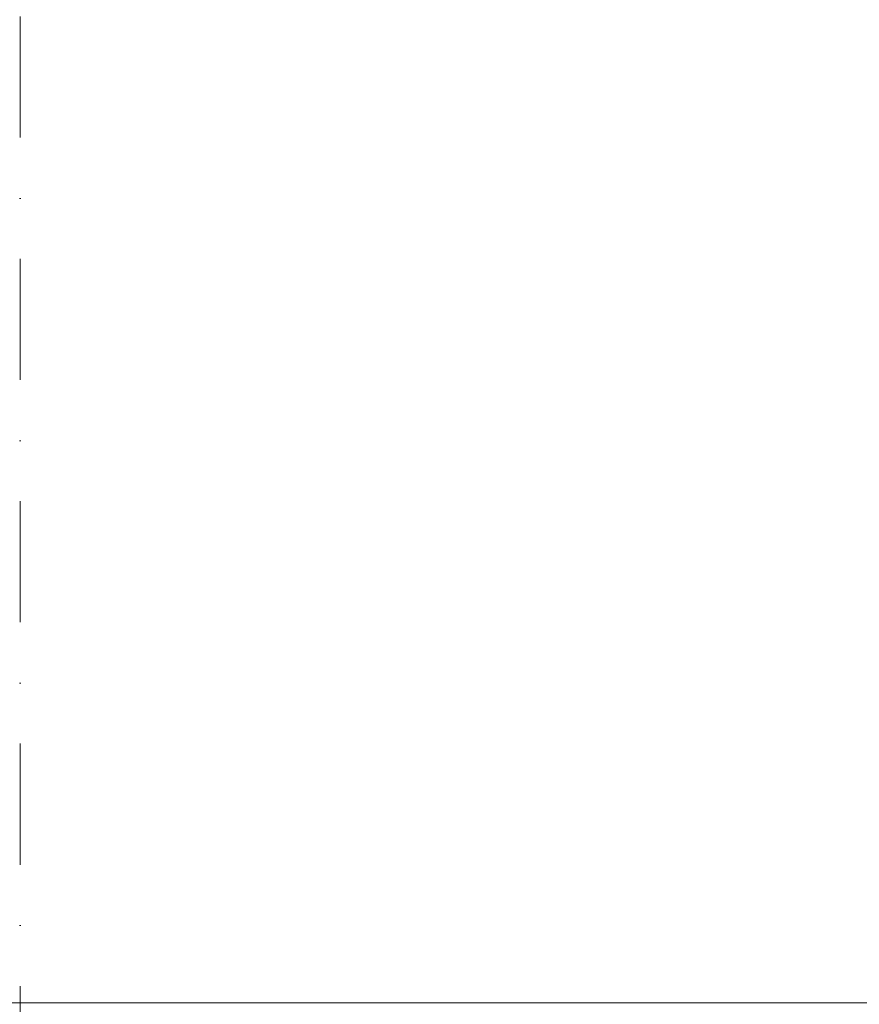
# Model space of a CAD drawing. Header units: centimetres. Extents: x -520 to 22173, y -1503 to 4054.
# Tile 57 of 82: x 10304 to 10554, y 2367 to 2660. Entities that reach past the tile are written whole.
import ezdxf
from ezdxf.enums import TextEntityAlignment as Align

# ---------------------------------------------------------------- set-up
doc = ezdxf.new("R2010")
doc.units = ezdxf.units.CM
doc.header["$LTSCALE"] = 0.1
doc.header["$MEASUREMENT"] = 0
doc.linetypes.add('Kropki i Kreski', pattern=[720, 360, -180, 0, -180])
doc.layers.add('0_Teren', color=7, linetype='Continuous')
doc.layers.add('4_osie.ISTN', color=7, linetype='Continuous')
doc.styles.add('GENERATED_STYLE_1', font='txt')

# ---------------------------------------------------------------- blocks, each defined once
blk = doc.blocks.new('Strop_10_1', base_point=(10168.29, 2879.55))
at = {"layer": '0_Teren', "color": 252, "linetype": 'Continuous', "lineweight": 9, "flags": 128}
blk.add_lwpolyline([(10168.29, 2879.55), (10824.86, 2559.45), (11701.29, 2561), (13867.61, 2577.16), (14530.03, 2582.1), (14530.03, 2367.04), (10209.86, 2367.04), (10168.29, 2367.04)], close=True, dxfattribs=at)
blk = doc.blocks.new('Standardowy znacznik osi[9]_1', base_point=(10304.57, -647.93))
at = {"layer": '4_osie.ISTN', "color": 252, "linetype": 'Kropki i Kreski', "lineweight": 0}
blk.add_line((10304.57, -547.93), (10304.57, 3172.08), dxfattribs=at)
at = {"layer": '4_osie.ISTN', "color": 252, "lineweight": 0, "style": 'GENERATED_STYLE_1'}
for tag, p in [('AC_MarkerText_1_1', (10304.57, 3313.78)), ('AC_MarkerText_1_0', (10304.57, -686.23))]:
    blk.add_attdef(tag, text='', height=35, rotation=360, dxfattribs=at).set_placement(p, align=Align.MIDDLE_CENTER)

msp = doc.modelspace()

# ---------------------------------------------------------------- block references
at = {"layer": '0_Teren', "color": 252, "linetype": 'Continuous', "lineweight": 0}
msp.add_blockref('Strop_10_1', (10168.29, 2879.55), dxfattribs=at)
at = {"layer": '4_osie.ISTN', "color": 252, "linetype": 'Continuous', "lineweight": 0}
msp.add_blockref('Standardowy znacznik osi[9]_1', (10304.57, -647.93), dxfattribs=at)

doc.saveas('drawing.dxf')
